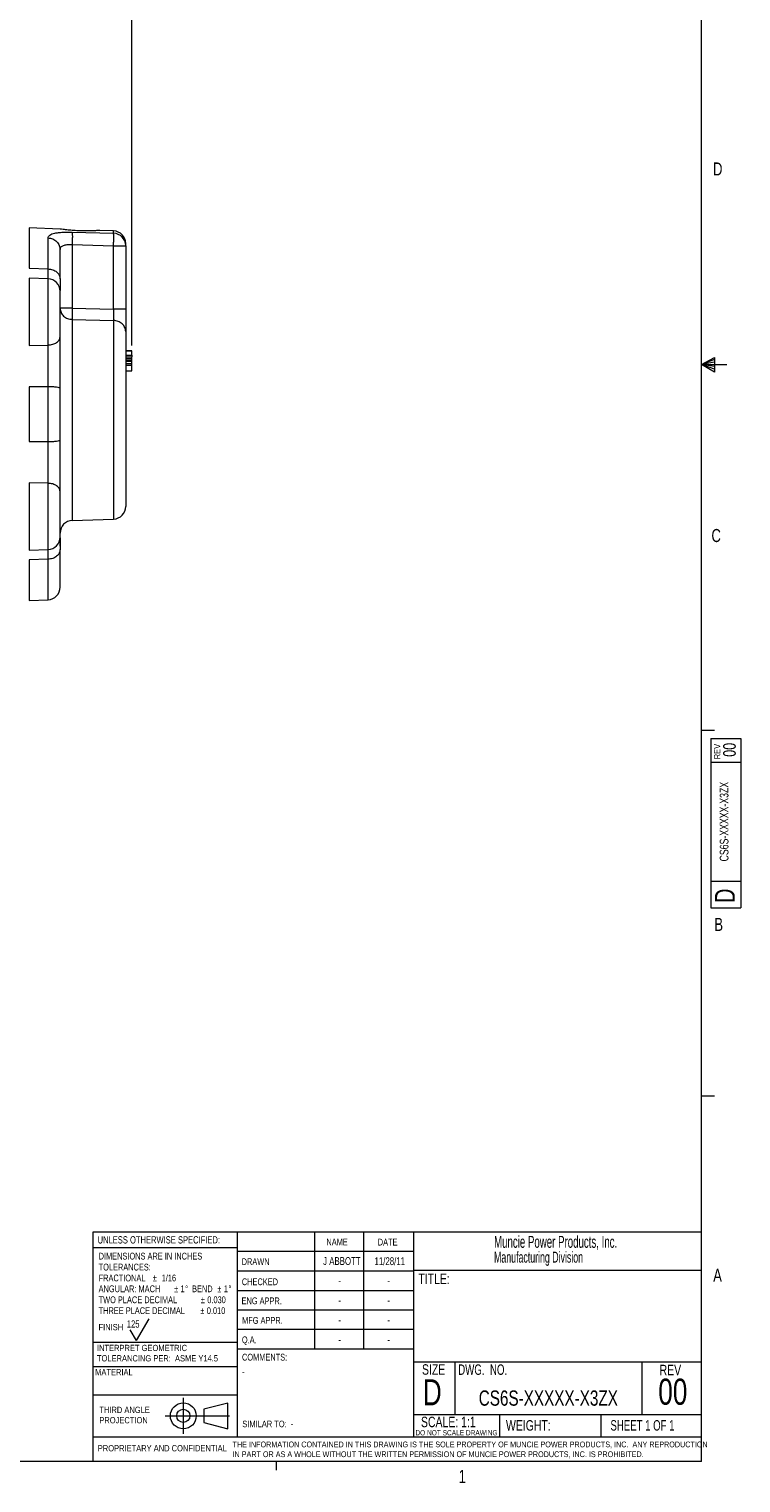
# Model space of a CAD drawing. Header units: inches. Extents: x 0.3 to 33.9, y 0.2 to 21.7.
# Tile 20 of 27: x 27.1 to 33.9, y 0.2 to 14.1. Entities that reach past the tile are written whole.
import ezdxf

# ---------------------------------------------------------------- set-up
doc = ezdxf.new("R2010")
doc.units = ezdxf.units.IN
doc.header["$MEASUREMENT"] = 0
doc.linetypes.add('CENTERX2', pattern=[0.8, 0.5, -0.1, 0.1, -0.1])
doc.layers.add('BORDER', color=7, linetype='Continuous', lineweight=15)
doc.layers.add('SLD-0', color=7, linetype='Continuous', lineweight=15)
doc.styles.add('SLDTEXTSTYLE0', font='TXT', dxfattribs={"width": 0.75})
doc.styles.add('SLDTEXTSTYLE1', font='TXT', dxfattribs={"width": 0.605})
doc.styles.add('SLDTEXTSTYLE2', font='TXT', dxfattribs={"width": 0.694444})
doc.styles.add('SLDTEXTSTYLE3', font='TXT', dxfattribs={"width": 0.6875})
doc.dimstyles.new('SLDDIMSTYLE0', dxfattribs={"dimtxt": 0.25, "dimasz": 0.13, "dimexe": 0, "dimexo": 0.0625, "dimgap": 0.0625, "dimtad": 0, "dimtih": 1, "dimtoh": 1, "dimdec": 4, "dimrnd": 1e-09, "dimzin": 12, "dimdsep": 46, "dimtxsty": 'SLDTEXTSTYLE0', "dimsah": 1, "dimcen": 0.09, "dimadec": 0, "dimazin": 3, "dimtfac": 1, "dimtdec": 4, "dimtofl": 0, "dimtmove": 0, "dimatfit": 3, "dimfxl": 1, "dimfrac": 2, "dimtolj": 1, "dimtzin": 12, "dimarcsym": 0})

# ---------------------------------------------------------------- blocks, each defined once
blk = doc.blocks.new('Block1')
at = {"layer": 'SLD-0', "color": 1, "linetype": 'CENTERX2'}
for p, q in [((3.162, 0.867), (3.162, 0.522)), ((2.989, 0.695), (3.334, 0.695))]:
    blk.add_line(p, q, dxfattribs=at)
at = {"layer": 'SLD-0', "color": 1}
for p, q in [((3.589, 0.818), (3.359, 0.758)), ((3.359, 0.758), (3.359, 0.632)), ((3.589, 0.571), (3.589, 0.818)), ((3.334, 0.695), (3.604, 0.695)), ((3.359, 0.632), (3.589, 0.571))]:
    blk.add_line(p, q, dxfattribs=at)
for radius in [0.124, 0.0629]:
    blk.add_circle((3.162, 0.695), radius, dxfattribs=at)
blk = doc.blocks.new('SW_NOTE_0')
at = {"layer": 'SLD-0', "color": 0, "char_height": 0.06, "attachment_point": 1, "style": 'SLDTEXTSTYLE0'}
for s, insert in [('THIRD ANGLE', (0, 0.077)), ('PROJECTION', (0, -0.022))]:
    blk.add_mtext(s, dxfattribs=dict(at, insert=insert))
blk = doc.blocks.new('SW_NOTE_1')
at = {"layer": 'SLD-0', "color": 0, "char_height": 0.055, "attachment_point": 1, "style": 'SLDTEXTSTYLE0'}
for s, insert in [('THE INFORMATION CONTAINED IN THIS DRAWING IS THE SOLE PROPERTY OF MUNCIE POWER PRODUCTS, INC.  ANY REPRODUCTION', (0, 0.071)), ('IN PART OR AS A WHOLE WITHOUT THE WRITTEN PERMISSION OF MUNCIE POWER PRODUCTS, INC. IS PROHIBITED.', (0, -0.023))]:
    blk.add_mtext(s, dxfattribs=dict(at, insert=insert))
blk = doc.blocks.new('SW_NOTE_2')
at = {"layer": 'SLD-0', "color": 0, "char_height": 0.065, "attachment_point": 1, "style": 'SLDTEXTSTYLE0'}
for s, insert in [('DIMENSIONS ARE IN INCHES', (0, 0.084)), ('TOLERANCES:', (0, -0.021)), ('FRACTIONAL', (0, -0.125)), ('%%p', (0.518, -0.125)), ('1/16', (0.604, -0.125)), ('ANGULAR: MACH', (0, -0.229)), ('%%p', (0.723, -0.229)), ('1', (0.785, -0.229)), ('%%d', (0.829, -0.229)), ('BEND', (0.895, -0.229)), ('%%p', (1.137, -0.229)), ('1', (1.199, -0.229)), ('%%d', (1.243, -0.229)), ('TWO PLACE DECIMAL', (0, -0.334)), ('%%p', (0.979, -0.334)), ('0.030', (1.041, -0.334)), ('THREE PLACE DECIMAL', (0, -0.438)), ('%%p', (0.974, -0.438)), ('0.010', (1.036, -0.438))]:
    blk.add_mtext(s, dxfattribs=dict(at, insert=insert))
blk = doc.blocks.new('SW_NOTE_3')
at = {"layer": 'SLD-0', "color": 0, "char_height": 0.06, "attachment_point": 1, "style": 'SLDTEXTSTYLE0'}
for s, insert in [('INTERPRET GEOMETRIC', (0, 0.077)), ('TOLERANCING PER:  ASME Y14.5', (0, -0.022))]:
    blk.add_mtext(s, dxfattribs=dict(at, insert=insert))
blk = doc.blocks.new('SW_NOTE_4')
at = {"layer": 'SLD-0', "color": 0, "attachment_point": 1, "style": 'SLDTEXTSTYLE1'}
for s, insert, char_height in [('Muncie Power Products, Inc.', (0, 0.147), 0.11458), ('Manufacturing Division', (0, -0.005), 0.10417)]:
    blk.add_mtext(s, dxfattribs=dict(at, insert=insert, char_height=char_height))
blk = doc.blocks.new('*D21')
at = {"layer": 'SLD-0'}
for p, q in [((24.024, 12.222), (24.024, 15.924)), ((28.066, 11.091), (28.066, 15.924)), ((24.024, 15.799), (25.427, 15.799)), ((25.566, 15.836), (25.515, 15.836)), ((25.515, 15.836), (25.515, 15.439)), ((26.524, 15.836), (26.575, 15.836)), ((26.575, 15.836), (26.575, 15.439)), ((28.066, 15.799), (26.664, 15.799)), ((25.515, 15.439), (25.566, 15.439)), ((26.575, 15.439), (26.524, 15.439))]:
    blk.add_line(p, q, dxfattribs=at)
for points in [[(24.024, 15.799), (24.154, 15.779), (24.154, 15.819)], [(28.066, 15.799), (27.936, 15.819), (27.936, 15.779)]]:
    blk.add_solid(points, dxfattribs=at)
at = {"layer": 'SLD-0', "char_height": 0.25, "attachment_point": 1, "style": 'SLDTEXTSTYLE0'}
for s, insert in [('4.04', (25.62, 16.209, -0.439)), ('102.7', (25.63, 15.761, -0.439))]:
    blk.add_mtext(s, dxfattribs=dict(at, insert=insert))

msp = doc.modelspace()

# ---------------------------------------------------------------- linework, layer by layer
at = {"color": 7, "linetype": 'Continuous', "lineweight": 15}
for p, q in [((27.37747, 12.20729), (27.08103, 12.21764)), ((27.26267, 11.82493), (27.26267, 12.12225)), ((27.49429, 12.17788), (27.89067, 12.1663)), ((27.89067, 12.18937), (27.75925, 12.19396)), ((27.49429, 12.05967), (27.49429, 11.44848)), ((27.49429, 12.05967), (27.89067, 12.04795)), ((27.89067, 11.43997), (27.89067, 12.04795)), ((27.89067, 12.04795), (28.00648, 12.04795)), ((28.00648, 12.04795), (28.00648, 12.06944)), ((28.00648, 12.04795), (28.00648, 11.43997)), ((27.08103, 11.8313), (27.26267, 11.82493)), ((27.26267, 11.73137), (27.08103, 11.73771)), ((27.49429, 11.44848), (27.89067, 11.43997)), ((27.49429, 11.34169), (27.89067, 11.33278)), ((27.08103, 11.09406), (27.26267, 11.09722)), ((28.00648, 11.04294), (28.06648, 11.04294)), ((28.06648, 11.04206), (28.00648, 11.04206)), ((28.00648, 11.04176), (28.06648, 11.04176)), ((28.00648, 11.04147), (28.06648, 11.04147)), ((28.00648, 10.99887), (28.06648, 10.99887)), ((28.00648, 10.98383), (28.06648, 10.98383)), ((28.00648, 10.96659), (28.06648, 10.96659)), ((28.00648, 10.95303), (28.06648, 10.95303)), ((28.06648, 10.93976), (28.00648, 10.93976)), ((28.06648, 10.9178), (28.00648, 10.9178)), ((28.06648, 10.90144), (28.00648, 10.90144)), ((28.00648, 10.85058), (28.06648, 10.85058)), ((27.26267, 10.69792), (27.08103, 10.69662)), ((27.08103, 10.69662), (27.08103, 10.17402)), ((27.26267, 10.17272), (27.26267, 10.69792)), ((27.08103, 10.17402), (27.26267, 10.17272)), ((27.26267, 9.77342), (27.08103, 9.77658)), ((27.49429, 9.41744), (27.89067, 9.43128)), ((27.08103, 9.13293), (27.26267, 9.13928)), ((27.37848, 9.17042), (27.37848, 9.13955)), ((27.26267, 9.04571), (27.08103, 9.03934)), ((27.08103, 8.653), (27.26267, 8.65935))]:
    msp.add_line(p, q, dxfattribs=at)
at = {"color": 8, "linetype": 'Continuous', "lineweight": 15}
for p, q in [((27.08103, 12.21764), (27.08103, 11.8313)), ((27.89067, 12.1663), (27.89067, 12.18937)), ((27.08103, 11.73771), (27.08103, 11.09406)), ((27.26267, 11.09722), (27.26267, 11.73137)), ((27.49429, 11.34169), (27.49429, 9.41744)), ((27.89067, 11.33278), (27.89067, 9.43128)), ((27.08103, 9.77658), (27.08103, 9.13293)), ((27.26267, 9.13928), (27.26267, 9.77342)), ((27.08103, 9.03934), (27.08103, 8.653)), ((27.26267, 8.65935), (27.26267, 9.04571))]:
    msp.add_line(p, q, dxfattribs=at)
at = {"color": 7, "linetype": 'Continuous', "lineweight": 15}
for centre, radius, start, end in [((27.88648, 12.06944), 0.12, 0, 88), ((27.88733, 12.0472), 0.11915, 0.363953, 88.393988), ((27.25848, 11.61144), 0.12, 0, 88), ((27.88648, 9.5512), 0.12, 272, 0), ((27.49848, 9.29751), 0.12, 92, 180), ((27.25848, 9.2592), 0.12, 272, 0), ((27.25848, 8.77927), 0.12, 272, 360)]:
    msp.add_arc(centre, radius, start, end, dxfattribs=at)
for points, knots in [([(27.26267, 12.12225), (27.26579, 12.13204), (27.27198, 12.15147), (27.31539, 12.16661), (27.36222, 12.1741), (27.40313, 12.17735), (27.4476, 12.17876), (27.47879, 12.17817), (27.49429, 12.17788)], [0, 0, 0, 0, 0.25722596, 0.51004716, 0.63510548, 0.75797202, 0.87973165, 1, 1, 1, 1]), ([(27.26267, 12.12225), (27.27797, 12.1201), (27.30859, 12.11581), (27.34673, 12.08928), (27.37331, 12.05214), (27.37676, 12.02294), (27.37848, 12.00833)], [0, 0, 0, 0, 0.25000014, 0.50000034, 0.74999994, 1, 1, 1, 1]), ([(27.4545, 12.19764), (27.43829, 12.19942), (27.40586, 12.20299), (27.37914, 12.20684), (27.37797, 12.207), (27.37746, 12.20707)], [0, 0, 0, 0, 0.36224622, 0.72456557, 1, 1, 1, 1]), ([(27.75924, 12.19372), (27.75931, 12.19372), (27.75949, 12.19373), (27.73664, 12.19228), (27.69616, 12.19043), (27.63988, 12.18925), (27.57384, 12.19004), (27.50845, 12.19312), (27.47122, 12.19624), (27.4545, 12.19764)], [0, 0, 0, 0, 0.09482811, 0.23832331, 0.38507298, 0.53853478, 0.69915364, 0.86496533, 1, 1, 1, 1]), ([(27.49429, 12.17788), (27.49465, 12.17405), (27.49538, 12.16641), (27.49569, 12.13842), (27.49538, 12.10165), (27.49465, 12.07367), (27.49429, 12.05967)], [0, 0, 0, 0, 0.25011364, 0.50000048, 0.74988636, 1, 1, 1, 1]), ([(27.89067, 12.04795), (27.89103, 12.06157), (27.89177, 12.08968), (27.89205, 12.12453), (27.89189, 12.14687), (27.89139, 12.16041), (27.89092, 12.16423), (27.89067, 12.1663)], [0, 0, 0, 0, 0.24177142, 0.49932118, 0.7003309, 0.83791544, 1, 1, 1, 1]), ([(27.37848, 12.00833), (27.37993, 12.01743), (27.38207, 12.0309), (27.39641, 12.04388), (27.41036, 12.05119), (27.42757, 12.05624), (27.44745, 12.05929), (27.47004, 12.06061), (27.48612, 12.05999), (27.49429, 12.05967)], [0, 0, 0, 0, 0.26493731, 0.39221223, 0.51680954, 0.63297437, 0.75169546, 0.87378729, 1, 1, 1, 1]), ([(27.37848, 11.73109), (27.37848, 11.76985), (27.37848, 11.84739), (27.37848, 11.94067), (27.37848, 11.98578), (27.37848, 12.00833)], [0, 0, 0, 0, 0.333260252, 0.666756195, 1, 1, 1, 1]), ([(27.26267, 11.82493), (27.27797, 11.82316), (27.30859, 11.81963), (27.34673, 11.79777), (27.37331, 11.76718), (27.37676, 11.74312), (27.37848, 11.73109)], [0, 0, 0, 0, 0.25000005, 0.50000057, 0.75000057, 1, 1, 1, 1]), ([(27.37848, 11.73109), (27.37848, 11.70525), (27.37848, 11.65639), (27.37848, 11.63145), (27.37848, 11.61971)], [0, 0, 0, 0, 0.5290215, 1, 1, 1, 1]), ([(27.37848, 11.17532), (27.37848, 11.19692), (27.37848, 11.24119), (27.37848, 11.32262), (27.37848, 11.40532), (27.37848, 11.48131), (27.37848, 11.54541), (27.37848, 11.5903), (27.37848, 11.61202), (27.37848, 11.60934), (27.37848, 11.60862)], [0, 0, 0, 0, 0.13191301, 0.27034786, 0.40878272, 0.54069575, 0.67260876, 0.81104383, 0.94947861, 1, 1, 1, 1]), ([(27.37848, 11.44848), (27.3802, 11.43479), (27.38365, 11.40741), (27.41023, 11.3726), (27.44838, 11.34772), (27.47899, 11.3437), (27.49429, 11.34169)], [0, 0, 0, 0, 0.249999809, 0.499999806, 0.750000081, 1, 1, 1, 1]), ([(27.49429, 11.44848), (27.47899, 11.44848), (27.44838, 11.44848), (27.41023, 11.44848), (27.38365, 11.44848), (27.3802, 11.44848), (27.37848, 11.44848)], [0, 0, 0, 0, 0.24999993, 0.50000033, 0.7500001, 1, 1, 1, 1]), ([(27.49429, 11.44848), (27.49409, 11.4375), (27.49368, 11.41555), (27.49352, 11.38519), (27.49368, 11.35907), (27.49409, 11.34748), (27.49429, 11.34169)], [0, 0, 0, 0, 0.2500447, 0.50000024, 0.74995524, 1, 1, 1, 1]), ([(27.89067, 11.43997), (27.89093, 11.42567), (27.89136, 11.40157), (27.89145, 11.37089), (27.89124, 11.34818), (27.89086, 11.33782), (27.89067, 11.33278)], [0, 0, 0, 0, 0.32249374, 0.54318376, 0.77777711, 1, 1, 1, 1]), ([(28.00648, 11.43997), (28.00476, 11.43997), (28.00131, 11.43997), (27.97473, 11.43997), (27.93659, 11.43997), (27.90597, 11.43997), (27.89067, 11.43997)], [0, 0, 0, 0, 0.2499998, 0.50000062, 0.74999989, 1, 1, 1, 1]), ([(28.00648, 11.43997), (28.00648, 11.41787), (28.00648, 11.37366), (28.00648, 11.31266), (28.00648, 11.26011), (28.00648, 11.2371), (28.00648, 11.22558)], [0, 0, 0, 0, 0.24984467, 0.49968699, 0.74963891, 1, 1, 1, 1]), ([(28.00648, 11.22558), (28.00476, 11.23932), (28.00131, 11.26681), (27.97473, 11.30175), (27.93659, 11.32672), (27.90597, 11.33076), (27.89067, 11.33278)], [0, 0, 0, 0, 0.2499998, 0.50000045, 0.74999985, 1, 1, 1, 1]), ([(27.26267, 11.09722), (27.27797, 11.09869), (27.30859, 11.10163), (27.34673, 11.11982), (27.37331, 11.14528), (27.37676, 11.16531), (27.37848, 11.17532)], [0, 0, 0, 0, 0.25000018, 0.50000083, 0.75000079, 1, 1, 1, 1]), ([(27.37848, 10.68019), (27.37848, 10.72452), (27.37848, 10.81314), (27.37848, 10.94481), (27.37848, 11.06935), (27.37848, 11.14), (27.37848, 11.17532)], [0, 0, 0, 0, 0.25062751, 0.50100173, 0.75057764, 1, 1, 1, 1]), ([(28.00648, 11.22558), (28.00648, 11.20263), (28.00648, 11.15575), (28.00648, 11.05932), (28.00648, 10.94382), (28.00648, 10.8111), (28.00648, 10.66729), (28.00648, 10.51878), (28.00648, 10.37218), (28.00648, 10.23077), (28.00648, 10.0946), (28.00648, 9.96418), (28.00648, 9.8434), (28.00648, 9.73841), (28.00648, 9.65408), (28.00648, 9.59426), (28.00648, 9.55779), (28.00648, 9.55337), (28.00648, 9.5512)], [0, 0, 0, 0, 0.05942548, 0.12141017, 0.18522662, 0.25000001, 0.31477339, 0.37858985, 0.44057453, 0.50000001, 0.55942548, 0.62141016, 0.68522661, 0.75, 0.81477339, 0.87858984, 0.94057453, 1, 1, 1, 1]), ([(27.26267, 10.69792), (27.26272, 10.71115), (27.26283, 10.74266), (27.26294, 10.78326), (27.26301, 10.82091), (27.26306, 10.85435), (27.2631, 10.90957), (27.26306, 10.97296), (27.26292, 11.0417), (27.26276, 11.07783), (27.26267, 11.09722)], [0, 0, 0, 0, 0.09332453, 0.22229066, 0.28336836, 0.3578622, 0.45758388, 0.6774426, 0.82692519, 1, 1, 1, 1]), ([(28.06648, 10.99887), (28.06648, 11.00003), (28.06648, 11.00457), (28.06648, 11.01433), (28.06648, 11.02786), (28.06648, 11.03867), (28.06648, 11.0407), (28.06648, 11.04147)], [0, 0, 0, 0, 0.04482036, 0.17511398, 0.42442556, 0.78064412, 1, 1, 1, 1]), ([(28.06648, 10.99887), (28.06648, 10.9975), (28.06648, 10.99418), (28.06648, 10.98957), (28.06648, 10.98612), (28.06648, 10.98417), (28.06648, 10.98393), (28.06648, 10.98383)], [0, 0, 0, 0, 0.1913109, 0.4624584, 0.755434, 0.89960064, 1, 1, 1, 1]), ([(28.06648, 10.96659), (28.06648, 10.96694), (28.06648, 10.96784), (28.06648, 10.97375), (28.06648, 10.97948), (28.06648, 10.98352), (28.06648, 10.98383)], [0, 0, 0, 0, 0.23556405, 0.59219146, 0.96837156, 1, 1, 1, 1]), ([(28.06648, 10.95303), (28.06648, 10.95388), (28.06648, 10.95597), (28.06648, 10.95957), (28.06648, 10.9632), (28.06648, 10.96601), (28.06648, 10.9664), (28.06648, 10.96659)], [0, 0, 0, 0, 0.1040664, 0.25607962, 0.50744709, 0.77248085, 1, 1, 1, 1]), ([(28.06648, 10.93976), (28.06648, 10.9399), (28.06648, 10.94023), (28.06648, 10.94274), (28.06648, 10.94623), (28.06648, 10.94984), (28.06648, 10.95204), (28.06648, 10.95303)], [0, 0, 0, 0, 0.17704909, 0.43190559, 0.69291506, 0.8626961, 1, 1, 1, 1]), ([(28.06648, 10.9178), (28.06648, 10.91788), (28.06648, 10.92188), (28.06648, 10.92873), (28.06648, 10.93619), (28.06648, 10.94019), (28.06648, 10.94062), (28.06648, 10.94079)], [0, 0, 0, 0, 0.00632566, 0.31517839, 0.63444329, 0.85579843, 1, 1, 1, 1]), ([(28.06648, 10.90144), (28.06648, 10.90286), (28.06648, 10.90624), (28.06648, 10.91136), (28.06648, 10.91537), (28.06648, 10.91752), (28.06648, 10.91773), (28.06648, 10.9178)], [0, 0, 0, 0, 0.170526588, 0.405102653, 0.725017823, 0.902481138, 1, 1, 1, 1]), ([(28.06648, 10.85058), (28.06648, 10.8511), (28.06648, 10.85264), (28.06648, 10.86306), (28.06648, 10.87723), (28.06648, 10.89003), (28.06648, 10.89688), (28.06648, 10.9004), (28.06648, 10.90144)], [0, 0, 0, 0, 0.14490829, 0.42914025, 0.73748587, 0.87560601, 0.96337003, 1, 1, 1, 1]), ([(27.37848, 10.68019), (27.37676, 10.68246), (27.37331, 10.68701), (27.34673, 10.69279), (27.30859, 10.69692), (27.27797, 10.69759), (27.26267, 10.69792)], [0, 0, 0, 0, 0.24999983, 0.49999954, 0.75000001, 1, 1, 1, 1]), ([(27.37848, 10.19045), (27.37848, 10.27208), (27.37848, 10.43532), (27.37848, 10.59857), (27.37848, 10.68019)], [0, 0, 0, 0, 0.5, 1, 1, 1, 1]), ([(27.26267, 10.17272), (27.27797, 10.17306), (27.30859, 10.17372), (27.34673, 10.17785), (27.37331, 10.18363), (27.37676, 10.18818), (27.37848, 10.19045)], [0, 0, 0, 0, 0.24999999, 0.50000046, 0.75000017, 1, 1, 1, 1]), ([(27.26267, 9.77342), (27.26276, 9.79281), (27.26292, 9.82895), (27.26306, 9.89768), (27.2631, 9.96107), (27.26306, 10.0163), (27.26301, 10.04974), (27.26294, 10.08738), (27.26283, 10.12798), (27.26272, 10.15949), (27.26267, 10.17272)], [0, 0, 0, 0, 0.17307481, 0.3225574, 0.54241612, 0.6421378, 0.71663164, 0.77770934, 0.90667543, 1, 1, 1, 1]), ([(27.37848, 9.69532), (27.37848, 9.73064), (27.37848, 9.8013), (27.37848, 9.92583), (27.37848, 10.0575), (27.37848, 10.14612), (27.37848, 10.19045)], [0, 0, 0, 0, 0.24942242, 0.49899827, 0.74937248, 1, 1, 1, 1]), ([(27.37848, 9.69532), (27.37676, 9.70533), (27.37331, 9.72536), (27.34673, 9.75082), (27.30859, 9.76901), (27.27797, 9.77195), (27.26267, 9.77342)], [0, 0, 0, 0, 0.24999921, 0.49999917, 0.74999982, 1, 1, 1, 1]), ([(27.37848, 9.26202), (27.37848, 9.2613), (27.37848, 9.25862), (27.37848, 9.28034), (27.37848, 9.32523), (27.37848, 9.38934), (27.37848, 9.46533), (27.37848, 9.54802), (27.37848, 9.62946), (27.37848, 9.67372), (27.37848, 9.69532)], [0, 0, 0, 0, 0.05052139, 0.18895617, 0.32739124, 0.45930425, 0.59121728, 0.72965214, 0.86808699, 1, 1, 1, 1]), ([(27.37845, 9.17042), (27.37844, 9.17957), (27.37844, 9.20434), (27.37817, 9.22563), (27.37771, 9.24153), (27.37682, 9.24405), (27.37644, 9.24512)], [0, 0, 0, 0, 0.20071648, 0.54305224, 0.8045247, 1, 1, 1, 1]), ([(27.37848, 9.13955), (27.37676, 9.12752), (27.37331, 9.10346), (27.34673, 9.07287), (27.30859, 9.05101), (27.27797, 9.04748), (27.26267, 9.04571)], [0, 0, 0, 0, 0.24999943, 0.49999943, 0.74999995, 1, 1, 1, 1]), ([(27.26267, 9.04571), (27.26276, 9.06033), (27.26292, 9.08756), (27.26306, 9.11995), (27.26307, 9.13252), (27.26308, 9.13945)], [0, 0, 0, 0, 0.34208042, 0.63753154, 1, 1, 1, 1]), ([(27.37848, 8.77927), (27.37848, 8.78142), (27.37848, 8.7857), (27.37848, 8.82004), (27.37848, 8.87331), (27.37848, 8.94582), (27.37848, 9.03324), (27.37848, 9.10437), (27.37848, 9.13955)], [0, 0, 0, 0, 0.172754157, 0.344354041, 0.514512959, 0.679754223, 0.841651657, 1, 1, 1, 1])]:
    msp.add_open_spline(points, degree=3, knots=knots, dxfattribs=at)
at = {"color": 8, "linetype": 'Continuous', "lineweight": 15}
for points, knots in [([(27.26308, 11.73112), (27.26307, 11.73807), (27.26306, 11.75066), (27.26292, 11.78308), (27.26276, 11.81032), (27.26267, 11.82493)], [0, 0, 0, 0, 0.36316788, 0.65829487, 1, 1, 1, 1]), ([(27.37848, 9.25094), (27.37848, 9.23972), (27.37848, 9.2214), (27.37848, 9.18467), (27.37848, 9.17042)], [0, 0, 0, 0, 0.6120513, 1, 1, 1, 1])]:
    msp.add_open_spline(points, degree=3, knots=knots, dxfattribs=at)
at = {"layer": 'BORDER'}
for p, q in [((27.6942, 0.6448), (27.6942, 2.60915)), ((27.6942, 2.60915), (33.52288, 2.60915)), ((29.07565, 2.60915), (29.07565, 0.6448)), ((29.81658, 2.60915), (29.81658, 1.48415)), ((30.28511, 2.60915), (30.28511, 1.48415)), ((30.76416, 2.60915), (30.76416, 0.6448)), ((29.07565, 2.45481), (27.6942, 2.45481)), ((29.07565, 2.42165), (30.76416, 2.42165)), ((29.07565, 2.23415), (30.76416, 2.23415)), ((30.76416, 2.242), (33.52288, 2.242)), ((29.07565, 2.04665), (30.76416, 2.04665)), ((30.76416, 1.85915), (29.07565, 1.85915)), ((28.11103, 1.56667), (28.05103, 1.67059)), ((28.11103, 1.56667), (28.23103, 1.77452)), ((30.76416, 1.67165), (29.07565, 1.67165)), ((27.6942, 1.54993), (29.07565, 1.54993)), ((30.76416, 1.48415), (29.07259, 1.48415)), ((27.6942, 1.31731), (29.07565, 1.31731)), ((30.76416, 1.36466), (33.52288, 1.36466)), ((31.1597, 1.36466), (31.1597, 0.85768)), ((32.95094, 1.36466), (32.95094, 0.85768)), ((27.6942, 1.04731), (29.07565, 1.04731)), ((30.76416, 0.85768), (33.52288, 0.85768)), ((31.5873, 0.85768), (31.5873, 0.6448)), ((32.55921, 0.85768), (32.55921, 0.6448)), ((27.69114, 0.6448), (27.69114, 0.4106)), ((27.69114, 0.6448), (33.52288, 0.6448))]:
    msp.add_line(p, q, dxfattribs=at)
at = {"layer": 'SLD-0'}
for p, q in [((33.52288, 0.4106), (33.52288, 21.4106)), ((33.52288, 10.9106), (33.64687, 10.97614)), ((33.64687, 10.95768), (33.52288, 10.9106)), ((33.64687, 10.93372), (33.52288, 10.9106)), ((33.64687, 10.89135), (33.52288, 10.9106)), ((33.64687, 10.86464), (33.52288, 10.9106)), ((33.64687, 10.83733), (33.52288, 10.9106)), ((33.52288, 10.9106), (33.76592, 10.9106)), ((33.64687, 10.97614), (33.64687, 10.83733)), ((33.52288, 7.4106), (33.64788, 7.4106)), ((33.61007, 7.33155), (33.89987, 7.33155)), ((33.61007, 7.33155), (33.61007, 5.70895)), ((33.89987, 7.33155), (33.89987, 5.70895)), ((33.89987, 7.09941), (33.61007, 7.09941)), ((33.61007, 5.96501), (33.89987, 5.96501)), ((33.61007, 5.70895), (33.89987, 5.70895)), ((33.52288, 3.9106), (33.64788, 3.9106)), ((33.52288, 0.4106), (0.52288, 0.4106)), ((29.44788, 0.4106), (29.44788, 0.3258))]:
    msp.add_line(p, q, dxfattribs=at)

# ---------------------------------------------------------------- block references
at = {"color": 7, "linetype": 'Continuous'}
msp.add_blockref('Block1', (25.39646, 0.1508), dxfattribs=at)
at = {"layer": 'SLD-0'}
for name, p in [('SW_NOTE_4', (31.53501, 2.42217)), ('SW_NOTE_2', (27.74737, 2.32361)), ('SW_NOTE_3', (27.73135, 1.44904)), ('SW_NOTE_0', (27.7542, 0.85635)), ('SW_NOTE_1', (29.03006, 0.52905))]:
    msp.add_blockref(name, p, dxfattribs=at)

# ---------------------------------------------------------------- texts
at = {"color": 7, "linetype": 'Continuous', "lineweight": 0, "char_height": 0.125, "attachment_point": 1, "style": 'SLDTEXTSTYLE0'}
for s, insert in [('D', (33.6323, 12.84506)), ('C', (33.61746, 9.33603)), ('B', (33.64505, 5.61286)), ('A', (33.63405, 2.25433)), ('1', (31.19544, 0.32903))]:
    msp.add_mtext(s, dxfattribs=dict(at, insert=insert))
at = {"color": 7, "linetype": 'Continuous', "lineweight": 0, "rotation": 90, "style": 'SLDTEXTSTYLE0'}
for s, insert, char_height, attachment_point in [('REV', (33.64215, 7.13138), 0.06, 1), ('00', (33.72971, 7.22198), 0.12, 2), ('CS6S-XXXXX-X3ZX', (33.69698, 6.53428), 0.0833333, 2), ('D', (33.65132, 5.75594), 0.19, 1)]:
    msp.add_mtext(s, dxfattribs=dict(at, insert=insert, char_height=char_height, attachment_point=attachment_point))
at = {"layer": 'BORDER', "style": 'SLDTEXTSTYLE0'}
for s, insert, char_height, attachment_point in [('125', (28.01793, 1.76076), 0.07, 1), ('00', (33.24733, 1.20242), 0.25, 2), ('CS6S-XXXXX-X3ZX', (32.05481, 1.08917), 0.1458333, 2), ('-', (29.58809, 0.79987), 0.0625, 1), ('PROPRIETARY AND CONFIDENTIAL', (27.73944, 0.56619), 0.06, 1)]:
    msp.add_mtext(s, dxfattribs=dict(at, insert=insert, char_height=char_height, attachment_point=attachment_point))
at = {"layer": 'SLD-0'}
for s, insert, char_height, attachment_point, style in [('UNLESS OTHERWISE SPECIFIED:', (27.73776, 2.56602), 0.07, 1, 'SLDTEXTSTYLE0'), ('NAME', (29.92933, 2.54334), 0.065, 1, 'SLDTEXTSTYLE0'), ('DATE', (30.4211, 2.54161), 0.065, 1, 'SLDTEXTSTYLE0'), ('J ABBOTT', (30.07753, 2.3655), 0.075, 2, 'SLDTEXTSTYLE0'), ('11/28/11', (30.5363, 2.36436), 0.075, 2, 'SLDTEXTSTYLE0'), ('DRAWN', (29.11723, 2.35436), 0.065, 1, 'SLDTEXTSTYLE0'), ('CHECKED', (29.11936, 2.162), 0.065, 1, 'SLDTEXTSTYLE0'), ('-', (30.05737, 2.17686), 0.075, 2, 'SLDTEXTSTYLE0'), ('-', (30.52589, 2.17686), 0.075, 2, 'SLDTEXTSTYLE0'), ('TITLE:', (30.81002, 2.20751), 0.1, 1, 'SLDTEXTSTYLE0'), ('ENG APPR.', (29.11647, 1.97948), 0.065, 1, 'SLDTEXTSTYLE0'), ('-', (30.05737, 1.98936), 0.075, 2, 'SLDTEXTSTYLE0'), ('-', (30.52589, 1.98936), 0.075, 2, 'SLDTEXTSTYLE0'), ('FINISH', (27.74662, 1.72599), 0.06, 1, 'SLDTEXTSTYLE0'), ('MFG APPR.', (29.12142, 1.79226), 0.065, 1, 'SLDTEXTSTYLE0'), ('-', (30.05737, 1.80186), 0.075, 2, 'SLDTEXTSTYLE0'), ('-', (30.52589, 1.80186), 0.075, 2, 'SLDTEXTSTYLE0'), ('Q.A.', (29.11979, 1.60634), 0.065, 1, 'SLDTEXTSTYLE0'), ('-', (30.05737, 1.61436), 0.075, 2, 'SLDTEXTSTYLE0'), ('-', (30.52589, 1.61436), 0.075, 2, 'SLDTEXTSTYLE0'), ('COMMENTS:', (29.12067, 1.44042), 0.065, 1, 'SLDTEXTSTYLE0'), ('MATERIAL', (27.71414, 1.29434), 0.06, 1, 'SLDTEXTSTYLE0'), ('-', (29.12088, 1.29987), 0.0625, 1, 'SLDTEXTSTYLE0'), ('SIZE', (30.84491, 1.34), 0.1, 1, 'SLDTEXTSTYLE0'), ('DWG.  NO.', (31.19141, 1.3386), 0.1, 1, 'SLDTEXTSTYLE2'), ('REV', (33.12071, 1.33469), 0.1, 1, 'SLDTEXTSTYLE0'), ('D', (30.8528, 1.19694), 0.25, 1, 'SLDTEXTSTYLE0'), ('SCALE: 1:1', (30.83503, 0.8377), 0.1, 1, 'SLDTEXTSTYLE0'), ('SIMILAR TO:', (29.12367, 0.79987), 0.0625, 1, 'SLDTEXTSTYLE0'), ('DO NOT SCALE DRAWING', (31.17503, 0.70917), 0.05, 2, 'SLDTEXTSTYLE0'), ('WEIGHT:', (31.64911, 0.80482), 0.1, 1, 'SLDTEXTSTYLE0'), ('SHEET 1 OF 1', (32.65008, 0.80515), 0.1, 1, 'SLDTEXTSTYLE3')]:
    msp.add_mtext(s, dxfattribs=dict(at, insert=insert, char_height=char_height, attachment_point=attachment_point, style=style))

# ---------------------------------------------------------------- dimensions: what is measured, and where the dimension line sits
dim = msp.add_linear_dim(base=(28.06648, 15.79879), p1=(24.02398, 12.1717), p2=(28.06648, 11.04147), dimstyle='SLDDIMSTYLE0', dxfattribs=at)
dim.commit()
dim.dimension.update_dxf_attribs({"geometry": '*D21', "text_midpoint": (26.04523, 15.79879), "dimtype": 160})

doc.saveas('drawing.dxf')
